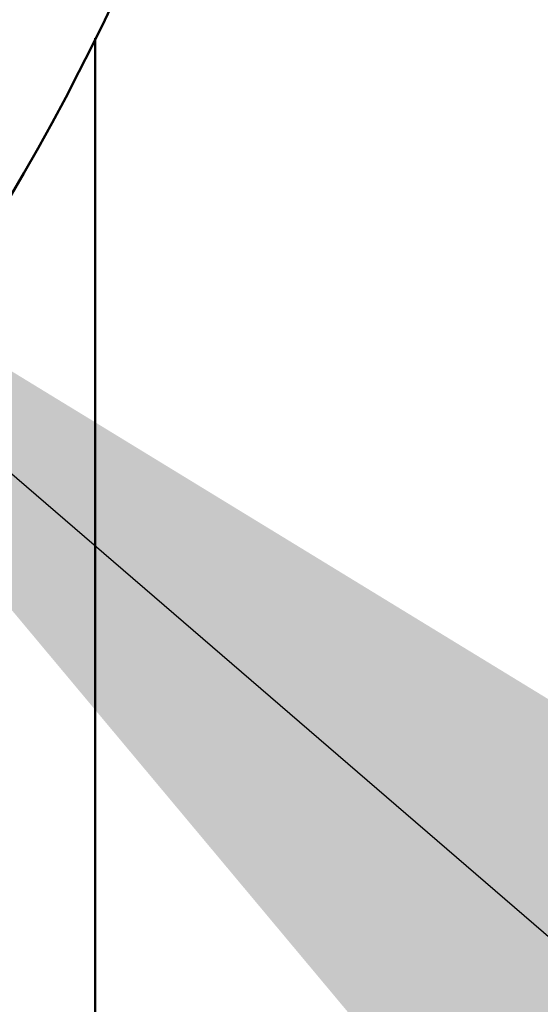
# Model space of a CAD drawing. Header units: inches. Extents: x 1 to 203, y 4 to 128.
# Tile 59 of 127: x 64.115 to 64.243, y 79.52 to 79.761. Entities that reach past the tile are written whole.
import ezdxf

# ---------------------------------------------------------------- set-up
doc = ezdxf.new("R2010")
doc.units = ezdxf.units.IN
doc.header["$LTSCALE"] = 6
doc.header["$MEASUREMENT"] = 0
doc.layers.add('Symbol (ANSI)', color=7, linetype='Continuous', lineweight=25)
doc.layers.add('Visible (ANSI)', color=7, linetype='Continuous', lineweight=50)
doc.styles.add('Note Text (ANSI)', font='tahoma.ttf')
doc.dimstyles.new('Default (ANSI)$7', dxfattribs={"dimscale": 6, "dimtxt": 0.12, "dimasz": 0.098425, "dimexe": 0.125, "dimexo": 0.0625, "dimgap": 0.031496, "dimtad": 0, "dimtih": 1, "dimtoh": 1, "dimrnd": 1e-08, "dimzin": 4, "dimdsep": 46, "dimtxsty": 'Note Text (ANSI)', "dimcen": 0.09, "dimdle": 0.393701, "dimclrd": 256, "dimclre": 256, "dimclrt": 256, "dimadec": 0, "dimazin": 1, "dimtfac": 1, "dimtofl": 0, "dimtmove": 0, "dimatfit": 3, "dimfxl": 1, "dimtolj": 1, "dimtzin": 4, "dimlwd": -1, "dimlwe": -1, "dimarcsym": 0})

msp = doc.modelspace()

# ---------------------------------------------------------------- linework, layer by layer
at = {"layer": 'Visible (ANSI)'}
msp.add_line((64.13363, 79.03205), (64.13363, 79.75686), dxfattribs=at)
msp.add_circle((63.60863, 80.01493), 0.585, dxfattribs=at)

# ---------------------------------------------------------------- leaders
at = {"layer": 'Symbol (ANSI)', "annotation_type": 0, "has_hookline": 1, "hookline_direction": 0, "text_width": 8.92578}
msp.add_leader([(64.01291, 79.73631), (66.12266, 77.91838), (66.71321, 77.91838)], dimstyle='Default (ANSI)$7', override={"dimtad": 0}, dxfattribs=at)

doc.saveas('drawing.dxf')
